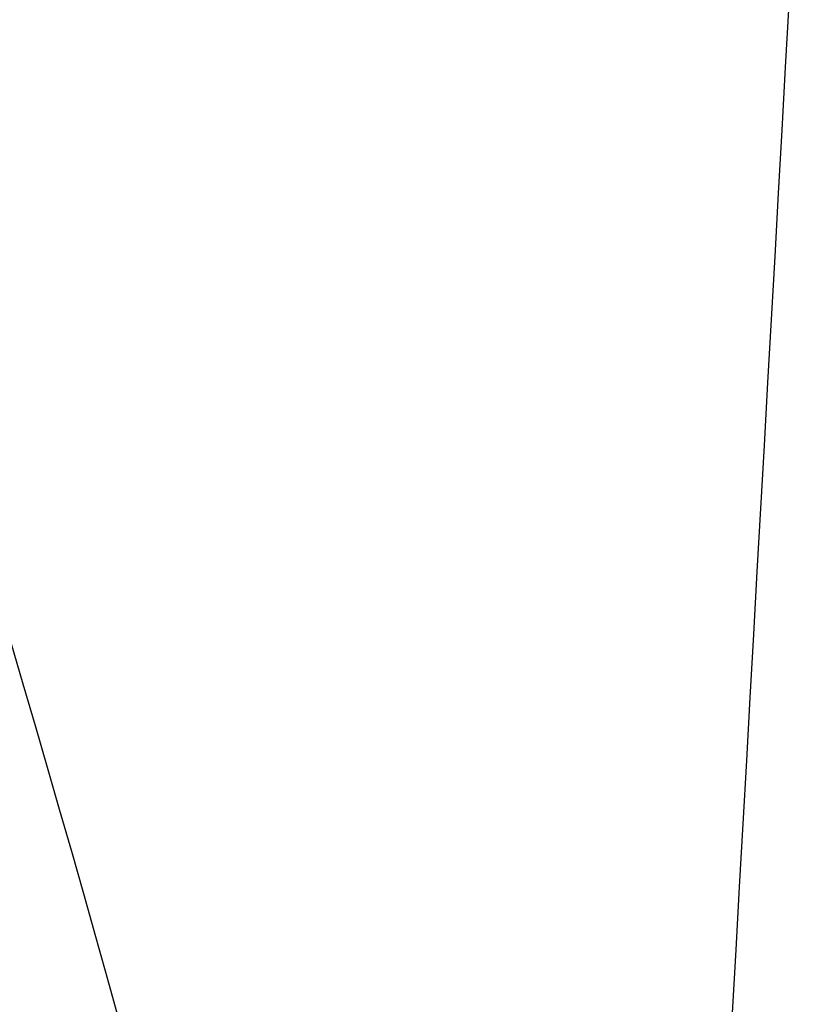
# Model space of a CAD drawing. Header units: millimetres. Extents: x -503 to 503, y -398 to 311.
# Tile 249 of 256: x -258 to -232, y 45 to 79. Entities that reach past the tile are written whole.
import ezdxf

# ---------------------------------------------------------------- set-up
doc = ezdxf.new("R2010")
doc.units = ezdxf.units.MM
doc.header["$MEASUREMENT"] = 0
doc.layers.add('IGES LEVEL 1', color=7, linetype='Continuous')

msp = doc.modelspace()

# ---------------------------------------------------------------- linework, layer by layer
at = {"layer": 'IGES LEVEL 1', "color": 9}
msp.add_open_spline([(-220.843, 275.499, -691.081), (-231.077, 93.381, -713.924), (-241.31, -88.736, -736.768), (-251.544, -270.853, -759.612)], degree=3, dxfattribs=at)
for points, knots in [([(-232.138, -52.006, -426.835), (-249.483, 33.628, -440.587), (-265.002, 89.821, -450.24), (-308.571, 171.349, -477.381), (-336.546, 196.885, -494.804), (-378.922, 221.153, -523.996)], [0.0469057, 0.0469057, 0.0469057, 0.0469057, 0.5, 0.5, 0.9503564, 0.9503564, 0.9503564, 0.9503564]), ([(-246.641, -49.499, -404.891), (-264.049, 24.987, -415.167), (-278.812, 76.973, -423.733), (-322.08, 156.065, -448.84), (-350.707, 182.945, -465.451), (-395.915, 207.128, -491.855)], [0.0523715, 0.0523715, 0.0523715, 0.0523715, 0.5, 0.5, 0.9516424, 0.9516424, 0.9516424, 0.9516424]), ([(-247.598, -49.334, -403.254), (-265.001, 24.394, -413.301), (-279.708, 76.083, -421.791), (-322.94, 154.979, -446.748), (-351.602, 181.937, -463.294), (-396.985, 206.103, -489.496)], [0.0527553, 0.0527553, 0.0527553, 0.0527553, 0.5, 0.5, 0.9517227, 0.9517227, 0.9517227, 0.9517227]), ([(-251.773, -46.29, -185.664), (-267.604, -23.402, -182.053), (-276.848, 3.121, -182.406), (-310.893, 47.239, -186.274), (-333.17, 65.289, -189.656), (-368.837, 78.021, -193.934)], [0, 0, 0, 0, 0.5, 0.5, 0.9254788, 0.9254788, 0.9254788, 0.9254788]), ([(-240.406, -43.16, -163.395), (-254.983, -23.745, -159.818), (-263.615, -0.116, -159.543), (-295.232, 38.765, -161.13), (-315.444, 54.454, -163.001), (-346.847, 65.42, -165.504)], [0, 0, 0, 0, 0.5, 0.5, 0.9126088, 0.9126088, 0.9126088, 0.9126088])]:
    msp.add_open_spline(points, degree=3, knots=knots, dxfattribs=at)

doc.saveas('drawing.dxf')
